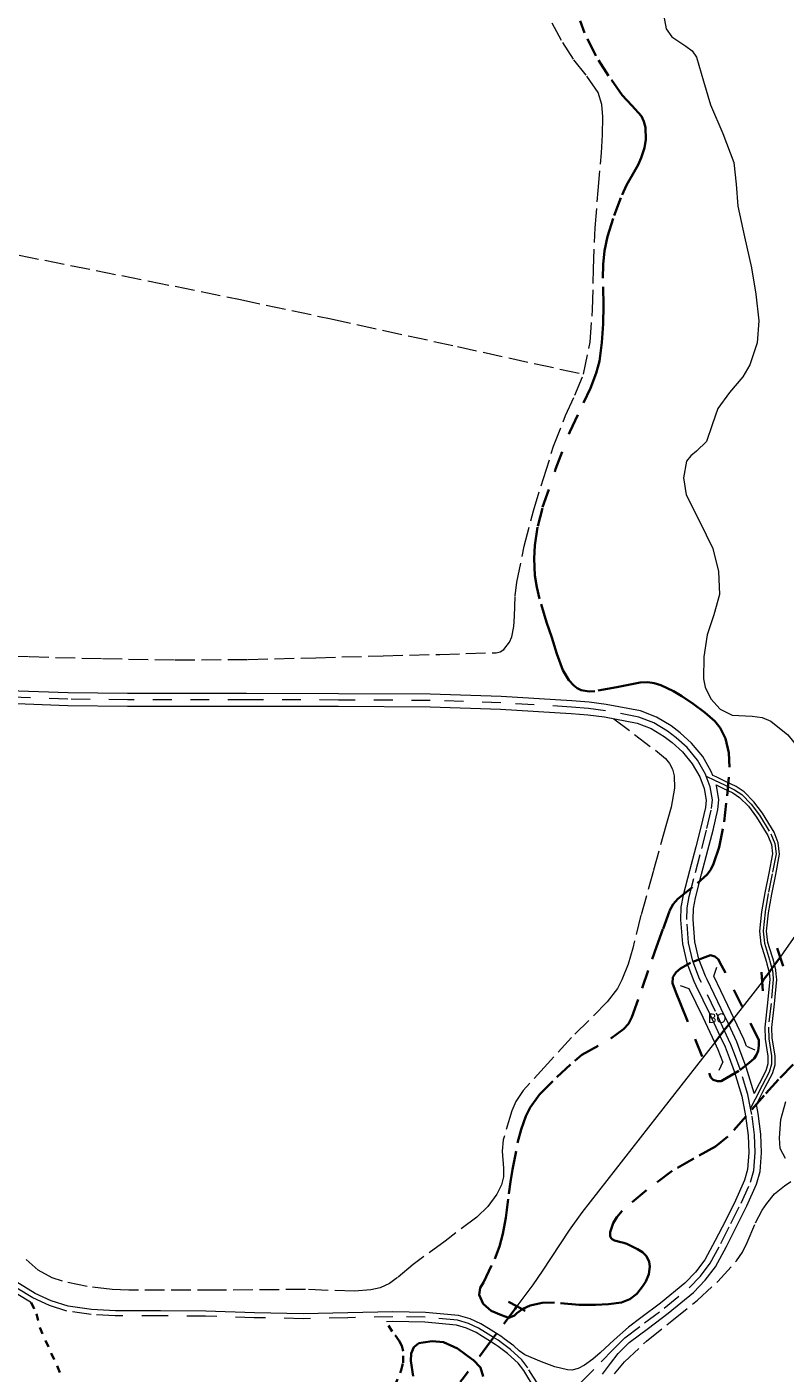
# Model space of a CAD drawing. Header units: metres. Extents: x 397317 to 400830, y 4588008 to 4590370.
# Tile 35 of 88: x 398059 to 398261, y 4589419 to 4589779. Entities that reach past the tile are written whole.
import ezdxf
from ezdxf.enums import TextEntityAlignment as Align

# ---------------------------------------------------------------- set-up
doc = ezdxf.new("R2010")
doc.units = ezdxf.units.M
doc.header["$MEASUREMENT"] = 0
for name, pattern in [('bt5mv20_nopinta', [10, 5, -5]), ('bt5mv20_tlin1', [7, 5.25, -1.75]), ('bt5mv20_tlin7', [3.75, 1.875, -1.875])]:
    doc.linetypes.add(name, pattern=pattern)
for name, color, linetype, lineweight in [('COB01_CN', 7, 'Continuous', 15), ('COB01_LN', 7, 'Continuous', 15), ('ESP02_LN', 7, 'Continuous', 15), ('FLU01_LN', 7, 'Continuous', 15), ('FLU03_LN', 7, 'Continuous', 15), ('PAR01_LN', 7, 'Continuous', 15), ('PON01_LN', 7, 'Continuous', 15), ('PON02_LN', 7, 'Continuous', 15), ('VIA16_LN', 7, 'Continuous', 15), ('VIA19_LN', 7, 'Continuous', 15)]:
    doc.layers.add(name, color=color, linetype=linetype, lineweight=lineweight)
doc.styles.add('034', font='txt')

msp = doc.modelspace()

# ---------------------------------------------------------------- linework, layer by layer
at = {"layer": 'COB01_LN', "color": 92, "linetype": 'bt5mv20_nopinta', "lineweight": 35}
for points in [[(398194.11, 4589636.78, 161.87), (398194.3, 4589640.24, 161.89), (398195.09, 4589645.45, 161.87), (398196.41, 4589650.52, 161.93), (398199.86, 4589660.65, 162.25), (398203.67, 4589670.62, 162.54), (398207.34, 4589678.36, 162.54), (398209.18, 4589682.23, 162.51), (398210.73, 4589686.27, 162.54), (398211.54, 4589689.52, 162.66), (398212.18, 4589694.46, 162.94), (398212.55, 4589699.43, 163.15), (398212.68, 4589704.3, 163.24), (398212.49, 4589711.63, 163.31), (398212.53, 4589715.29, 163.33), (398212.87, 4589718.94, 163.36), (398213.67, 4589722.79, 163.37), (398215.49, 4589728.4, 163.31), (398217.62, 4589733.9, 163.2), (398218.79, 4589736.43, 162.73), (398220.85, 4589740.04, 161.37), (398221.85, 4589741.85, 160.89), (398222.72, 4589743.71, 160.84), (398223.59, 4589746.42, 161.17), (398223.94, 4589748.6, 161.43), (398223.85, 4589751.88, 161.81), (398223.44, 4589753.42, 162.01), (398222.75, 4589754.83, 162.2), (398220.24, 4589757.68, 162.79), (398217.65, 4589760.45, 163.15), (398214.01, 4589765.6, 163.15), (398210.61, 4589771.01, 163.15), (398207.54, 4589777.11, 163.15), (398206.39, 4589780.28, 163.15)], [(398214.44, 4589455.99, 140.78), (398214.81, 4589455.25, 140.76), (398215.59, 4589454.81, 140.59), (398217.25, 4589454.39, 140.16), (398218.11, 4589454.18, 140.09), (398218.85, 4589453.9, 140.24), (398221.71, 4589452.49, 141.9), (398223.01, 4589451.65, 142.85), (398224.11, 4589450.58, 143.75), (398224.84, 4589449.1, 144.65), (398225.01, 4589447.82, 145.32), (398224.73, 4589445.8, 146.31), (398223.9, 4589443.89, 147.25), (398223.05, 4589442.54, 147.72), (398221.56, 4589440.6, 147.74), (398219.69, 4589439.13, 147.23), (398217.44, 4589438.27, 146.36), (398214, 4589437.79, 144.73), (398210.49, 4589437.58, 143.33), (398206.19, 4589437.61, 142.07), (398199.54, 4589438.22, 140.43), (398196.24, 4589438.15, 139.9), (398193.05, 4589437.45, 139.67), (398191.09, 4589436.52, 139.69), (398189.54, 4589435.42, 139.79), (398188.91, 4589434.77, 139.87), (398187.37, 4589434.19, 142.05), (398185.4, 4589434.86, 142.79), (398182.71, 4589436.04, 142.79), (398180.55, 4589437.89, 143.1), (398179.48, 4589440.25, 143.38), (398179.75, 4589442.15, 143.75), (398180.59, 4589443.59, 143.92), (398183.68, 4589449.93, 144.77), (398184.88, 4589453.2, 145.23), (398185.79, 4589456.57, 145.7), (398186.58, 4589460.85, 146.51), (398187.43, 4589467.27, 148.1), (398187.87, 4589470.49, 148.76), (398188.4, 4589473.7, 149.17), (398189.74, 4589480.84, 149.24), (398190.65, 4589484.41, 149.14), (398191.92, 4589487.97, 149.16), (398193.06, 4589490.25, 149.25), (398195.58, 4589493.79, 149.46), (398200.16, 4589498.4, 149.78), (398204.99, 4589502.78, 149.99), (398206.88, 4589504.31, 150), (398214.59, 4589508.7, 149.81), (398217.97, 4589511.16, 149.68), (398219.28, 4589512.66, 149.63), (398220.23, 4589514.41, 149.6), (398222.97, 4589522.11, 149.93), (398225.62, 4589529.92, 150.17), (398226.77, 4589533.15, 149.81), (398228.52, 4589537.99, 148.71), (398230.28, 4589542.77, 147.83), (398231.26, 4589544.59, 147.64), (398232.44, 4589545.97, 147.48), (398237.76, 4589550.2, 147.04), (398240.26, 4589552.49, 146.96), (398241.26, 4589553.8, 146.97), (398242.03, 4589555.28, 147.03), (398243.49, 4589559.76, 147.27), (398244.82, 4589566.57, 147.66), (398245.6, 4589573.44, 148.04), (398246.28, 4589581.11, 148.41), (398246.12, 4589584.95, 148.58), (398245.23, 4589588.75, 148.74), (398243.78, 4589591.58, 148.6), (398242.32, 4589593.37, 148.25), (398239.64, 4589595.75, 147.62), (398236.58, 4589597.99, 147.23), (398233.57, 4589600.05, 147.2), (398231.31, 4589601.44, 147.33), (398227.91, 4589603.04, 147.78), (398226.2, 4589603.56, 148.15), (398224.48, 4589603.84, 148.61), (398222.41, 4589603.76, 149.4), (398219.3, 4589603.06, 150.89), (398216.18, 4589602.46, 152.15), (398210.3, 4589601.42, 153.66), (398208.8, 4589601.34, 154), (398206.65, 4589601.7, 154.48), (398205.65, 4589602.18, 154.71), (398204.72, 4589602.91, 154.92), (398203.43, 4589604.34, 155.23), (398201.78, 4589607.03, 155.7), (398200.21, 4589611.33, 156.34), (398198.9, 4589615.71, 157.07), (398197.48, 4589619.83, 158.21), (398195.55, 4589626.02, 160.43), (398194.82, 4589629.14, 161.31), (398194.32, 4589632.3, 161.75), (398194.11, 4589636.78, 161.87)], [(398244.49, 4589497.55, 145.26), (398249.05, 4589500.26, 145.26), (398251.5, 4589502.24, 145.26), (398252.83, 4589503.39, 145.26), (398253.5, 4589504.33, 145.26), (398253.94, 4589505.37, 145.26), (398254.05, 4589506.83, 145.26), (398254.05, 4589508.29, 145.26), (398244.16, 4589528.2, 145.26), (398243.27, 4589529.86, 145.26), (398242.38, 4589530.59, 145.26), (398241.16, 4589530.91, 145.26), (398235.83, 4589528.93, 145.26), (398233.16, 4589527.36, 145.26), (398232.05, 4589526.42, 145.26), (398231.16, 4589525.07, 145.26), (398231.05, 4589523.51, 145.26), (398231.94, 4589521.11, 145.26), (398233.27, 4589517.77, 145.26), (398240.83, 4589499.43, 145.26), (398241.27, 4589498.28, 145.26), (398241.94, 4589497.66, 145.26), (398243.05, 4589497.35, 145.26), (398244.05, 4589497.35, 145.26), (398244.49, 4589497.55, 145.26)], [(398263.21, 4589501.8, 146.8), (398259.33, 4589497.73, 145.88), (398255.52, 4589493.53, 144.99), (398250.72, 4589488, 144.86), (398245.86, 4589482.59, 144.8), (398242.52, 4589479.88, 144.54), (398236.73, 4589476.65, 144.06), (398230.94, 4589473.36, 143.46), (398224.13, 4589468.23, 142.15), (398217.64, 4589462.69, 140.87), (398216.17, 4589460.98, 140.76), (398215.22, 4589459.38, 140.75), (398214.42, 4589456.98, 140.78), (398214.44, 4589455.99, 140.78)], [(398161.88, 4589418.59, 143.42), (398161.22, 4589422.68, 142.61), (398161.32, 4589424.61, 142.28), (398162.07, 4589426.36, 142.13)], [(398162.07, 4589426.36, 142.13), (398163.41, 4589427.35, 142.12), (398164.53, 4589427.6, 142.13), (398166.91, 4589427.96, 142.01), (398169.96, 4589427.63, 141.93), (398173.73, 4589425.94, 141.81), (398177.86, 4589422.91, 141.74), (398179.83, 4589420.89, 141.5), (398180.55, 4589418.54, 141.13)]]:
    msp.add_polyline3d(points, dxfattribs=at)
at = {"layer": 'ESP02_LN', "color": 254, "linetype": 'bt5mv20_tlin7', "lineweight": 35}
for points in [[(398059.99, 4589438.26, 144.67), (398061.37, 4589435.23, 144.93), (398062.25, 4589431.56, 144.93), (398068.04, 4589418.72, 144.93)], [(398155.6, 4589412.52, 144.72), (398158.67, 4589420.19, 144.83), (398159.18, 4589422.14, 144.9), (398159.2, 4589425.25, 145.01), (398158.81, 4589426.72, 144.98), (398158.12, 4589428.01, 144.83), (398156.29, 4589430.55, 144.36), (398154.74, 4589433.1, 143.88)]]:
    msp.add_polyline3d(points, dxfattribs=at)
at = {"layer": 'FLU01_LN', "color": 150, "linetype": 'Continuous', "lineweight": 15}
for points in [[(398228.36, 4589783.45, 147.66), (398229.39, 4589778.19, 147.52), (398230.9, 4589776, 147.42), (398234.6, 4589773.58, 147.24), (398236.31, 4589772.28, 147.14), (398237.44, 4589770.61, 147.04), (398239.31, 4589764.24, 146.72), (398241.16, 4589757.86, 146.39), (398244.47, 4589750.28, 145.98), (398247.4, 4589742.53, 145.57), (398248.05, 4589736.72, 145.28), (398248.52, 4589730.88, 145.01), (398250.29, 4589722.65, 144.8), (398252.09, 4589714.39, 144.75), (398253.27, 4589707.32, 144.76), (398254.07, 4589700.23, 144.71), (398253.61, 4589694.34, 144.56), (398251.65, 4589688.52, 144.39), (398249.78, 4589685.32, 144.29), (398246.3, 4589681.15, 144.14), (398243.19, 4589676.85, 143.98), (398241.63, 4589672.45, 143.82), (398240.13, 4589668.04, 143.66), (398237.44, 4589665.43, 143.53), (398235.91, 4589664.23, 143.47), (398234.82, 4589662.75, 143.41), (398233.99, 4589658.31, 143.26), (398234.72, 4589653.84, 143.12), (398238.3, 4589646.75, 142.83), (398241.82, 4589639.47, 142.5), (398243.33, 4589633.33, 142.22), (398243.58, 4589627.2, 141.94), (398242.07, 4589621.81, 141.7), (398240.32, 4589616.43, 141.54), (398239.38, 4589610.6, 141.46), (398239.28, 4589604.69, 141.4), (398239.74, 4589602.46, 141.38), (398241.32, 4589599.36, 141.35), (398243.8, 4589596.6, 141.32), (398246.97, 4589595.03, 141.29), (398252.34, 4589594.7, 141.25), (398254.95, 4589594.42, 141.22), (398257.29, 4589593.43, 141.2)], [(398257.29, 4589593.43, 141.2), (398261.82, 4589589.74, 141.05), (398265.66, 4589585.01, 140.79), (398268.47, 4589579.15, 140.5), (398269.15, 4589576.19, 140.35), (398269.25, 4589573.33, 140.2), (398268.38, 4589570.83, 140.06), (398265.82, 4589567.17, 139.86), (398264.73, 4589565.26, 139.77), (398264.23, 4589563.22, 139.69), (398264.05, 4589557.5, 139.57), (398264, 4589551.77, 139.52), (398264.77, 4589544.57, 139.48), (398264.97, 4589540.98, 139.45), (398264.36, 4589537.38, 139.38), (398263.68, 4589535.98, 139.34)], [(398263.68, 4589535.98, 139.34), (398261.39, 4589532.71, 139.01), (398259.79, 4589530.41, 138.78)], [(398254.95, 4589523.85, 138.35), (398253.13, 4589521.42, 138.2), (398247.43, 4589514.16, 137.99)], [(398242.33, 4589507.66, 137.77), (398242.26, 4589507.57, 137.77), (398226.86, 4589487.93, 137.13), (398206.85, 4589462.25, 136.29), (398203.45, 4589457.51, 135.76), (398198.67, 4589450.23, 134.37), (398196.28, 4589446.59, 133.77), (398193.79, 4589443, 133.46), (398189.53, 4589437.23, 133.44)]]:
    msp.add_polyline3d(points, dxfattribs=at)
at = {"layer": 'FLU03_LN', "color": 150, "linetype": 'bt5mv20_nopinta', "lineweight": 35}
for points in [[(398259.79, 4589530.41, 138.78), (398259.43, 4589529.89, 138.73), (398258.29, 4589528.35, 138.63), (398257.57, 4589527.38, 138.57), (398256.8, 4589526.34, 138.5), (398255.23, 4589524.23, 138.37), (398254.95, 4589523.85, 138.35)], [(398247.43, 4589514.16, 137.99), (398247.11, 4589513.76, 137.98), (398246.05, 4589512.41, 137.93), (398244.88, 4589510.92, 137.88), (398243.71, 4589509.43, 137.83), (398242.33, 4589507.66, 137.77)], [(398189.53, 4589437.23, 133.44), (398189.05, 4589436.58, 133.44), (398184.1, 4589429.97, 133.44), (398183.31, 4589428.91, 133.44), (398182.52, 4589427.85, 133.44), (398175, 4589417.82, 133.45), (398174.43, 4589417.11, 133.44)]]:
    msp.add_polyline3d(points, dxfattribs=at)
at = {"layer": 'PAR01_LN', "color": 3, "linetype": 'bt5mv20_tlin1', "lineweight": 15}
for points in [[(398207.33, 4589685.99, 164.42), (398209.08, 4589694.54, 164.22), (398209.72, 4589703.23, 164.12), (398210.01, 4589714.13, 164.45), (398210.4, 4589725.02, 165.06), (398211.24, 4589735.04, 165.81), (398212.12, 4589745.05, 166.3), (398212.36, 4589749.86, 166.3), (398212.44, 4589754.68, 166.29), (398212.21, 4589757.99, 166.29), (398211.18, 4589761.21, 166.29), (398207.98, 4589765.78, 166.29), (398204.6, 4589770.07, 166.31), (398201.42, 4589775.04, 166.59), (398198.57, 4589780.39, 166.98)], [(397908.09, 4589747.27, 161.34), (397934.11, 4589742.13, 161.46), (397960.13, 4589736.98, 161.58), (398001.56, 4589728.75, 161.99), (398042.99, 4589720.49, 162.59), (398091.55, 4589710.85, 163.77), (398115.8, 4589705.91, 164.35), (398140.01, 4589700.75, 164.56), (398173.67, 4589693.37, 164.49), (398207.33, 4589685.99, 164.42)], [(398039.97, 4589611.2, 158.61), (398059.46, 4589610.62, 159.11), (398078.95, 4589610.09, 159.61), (398098.4, 4589609.75, 160.09), (398117.86, 4589609.88, 160.55), (398135.87, 4589610.34, 160.61), (398153.88, 4589610.83, 160.5), (398168.94, 4589611.23, 160.64), (398183.99, 4589611.68, 160.95), (398185.07, 4589611.93, 161), (398186.05, 4589612.53, 161.08), (398187.58, 4589614.44, 161.26), (398188.19, 4589615.92, 161.34), (398188.73, 4589618.64, 161.41), (398188.94, 4589621.38, 161.43), (398189.07, 4589626.87, 161.45), (398189.52, 4589630.47, 161.53), (398191.51, 4589640.08, 161.93), (398193.93, 4589649.57, 162.52), (398196.63, 4589658.17, 163.22), (398199.32, 4589666.78, 163.93), (398202.53, 4589674.98, 164.73), (398205.01, 4589680.43, 164.58), (398207.33, 4589685.99, 164.42)], [(398215.4, 4589594.05, 152.94), (398220.95, 4589589.84, 152.88), (398226.5, 4589585.63, 152.81), (398229.17, 4589583.41, 152.85), (398230.27, 4589582.11, 152.9), (398231.02, 4589580.62, 152.93), (398231.46, 4589578.79, 152.95), (398231.57, 4589575.48, 152.97), (398230.66, 4589570.42, 152.96), (398229.27, 4589565.47, 152.9), (398225.97, 4589553.53, 152.55), (398222.63, 4589541.6, 152.04), (398220.47, 4589532.85, 151.59), (398219.23, 4589528.53, 151.35), (398217.58, 4589524.32, 151.14), (398216.34, 4589522.08, 151.03), (398213.66, 4589518.52, 150.86), (398204.14, 4589508.93, 150.41), (398197.67, 4589501.95, 150.26), (398191.23, 4589494.85, 150.11), (398189.24, 4589491.89, 149.96), (398188.15, 4589489.44, 149.8), (398185.88, 4589481.65, 149.4), (398185.59, 4589478.68, 149.35), (398185.98, 4589474.09, 149.29), (398185.95, 4589471.82, 149.26), (398185.4, 4589469.64, 149.22), (398184.17, 4589467.17, 149.17), (398181.8, 4589463.83, 149.08), (398178.84, 4589461.03, 149), (398170.39, 4589454.64, 148.77), (398161.87, 4589448.39, 148.55), (398157.71, 4589444.88, 148.48), (398155.53, 4589443.3, 148.46), (398153.05, 4589442.2, 148.46), (398150.56, 4589441.64, 148.46), (398146.21, 4589441.24, 148.47), (398133.11, 4589441.71, 148.5), (398109.56, 4589441.54, 148.56), (398086.02, 4589441.51, 148.66), (398081.55, 4589441.69, 148.79), (398074.9, 4589442.52, 149.21), (398068.27, 4589443.94, 149.56), (398065.57, 4589444.83, 149.64), (398061.85, 4589446.86, 149.75), (398058.61, 4589449.74, 149.83)], [(398261.16, 4589476.66, 150.18), (398259.75, 4589479.36, 150.27), (398259.56, 4589482.16, 150.34), (398259.93, 4589487.05, 150.23), (398261.27, 4589491.91, 150.08)], [(398215.62, 4589419.25, 147.19), (398218.27, 4589422.37, 147.23), (398224.08, 4589427.92, 147.38), (398230.91, 4589433.39, 147.59), (398237.72, 4589438.85, 147.87), (398243.17, 4589443.87, 148.25), (398248.12, 4589449.36, 148.68), (398249.69, 4589451.71, 148.7), (398250.98, 4589454.26, 148.57), (398253.24, 4589459.54, 148.25), (398254.98, 4589462.88, 148.31), (398256.2, 4589464.63, 148.54), (398258.29, 4589467.23, 149.05), (398260.94, 4589469.4, 149.56), (398262.65, 4589470.56, 149.56)]]:
    msp.add_polyline3d(points, dxfattribs=at)
at = {"layer": 'PON01_LN', "color": 1, "linetype": 'Continuous', "lineweight": 15}
for points in [[(398242.06, 4589525.34, 145.25), (398242.88, 4589527.7, 145.25)], [(398235.51, 4589521.95, 145.25), (398233.15, 4589522.77, 145.25)], [(398250.76, 4589506.7, 145.15), (398250.06, 4589508.57, 145.16), (398247.43, 4589514.16, 145.19), (398245.86, 4589517.49, 145.21), (398242.06, 4589525.34, 145.25)], [(398244.47, 4589502.47, 145.14), (398243.26, 4589505.69, 145.16), (398242.33, 4589507.66, 145.17), (398239.21, 4589514.31, 145.21), (398235.51, 4589521.95, 145.25)], [(398250.76, 4589506.7, 145.15), (398253.04, 4589505.67, 145.15)], [(398244.47, 4589502.47, 145.14), (398243.43, 4589500.19, 145.14)]]:
    msp.add_polyline3d(points, dxfattribs=at)
at = {"layer": 'PON02_LN', "color": 1, "linetype": 'Continuous', "lineweight": 35}
for points in [[(398259.01, 4589532.79, 138.78), (398259.79, 4589530.41, 138.78), (398260.57, 4589528.03, 138.78)], [(398255.11, 4589521.46, 138.35), (398254.95, 4589523.85, 138.35), (398254.77, 4589526.44, 138.35)], [(398191.72, 4589436.03, 133.45), (398189.53, 4589437.23, 133.45), (398187.34, 4589438.43, 133.45)]]:
    msp.add_polyline3d(points, dxfattribs=at)
at = {"layer": 'VIA16_LN', "color": 42, "linetype": 'bt5mv20_nopinta', "lineweight": 15}
for points in [[(398240.07, 4589578.69, 150.09), (398239.85, 4589579.29, 150.16), (398237.73, 4589583, 150.75), (398234.94, 4589586.34, 151.28), (398232.05, 4589588.97, 151.59), (398229.76, 4589590.74, 151.78), (398226.08, 4589592.96, 152.06), (398222.07, 4589594.49, 152.35), (398213.14, 4589596.2, 153.18), (398208.64, 4589596.78, 153.55), (398204.11, 4589597.16, 153.74), (398185.26, 4589598.3, 153.68), (398166.4, 4589598.92, 153.59), (398141.92, 4589599.04, 153.45), (398117.44, 4589599.12, 153.31), (398085.66, 4589599.09, 153.37), (398069.77, 4589599.27, 153.5), (398053.89, 4589599.85, 153.66)], [(398251.89, 4589490.14, 145.24), (398251.17, 4589493.72, 145.09), (398249.15, 4589500.5, 145.12), (398247.62, 4589504.59, 145.14), (398246.66, 4589507.13, 145.16), (398244.88, 4589510.92, 145.18), (398242.54, 4589515.9, 145.21), (398238.79, 4589523.65, 145.25), (398238.29, 4589524.67, 145.26), (398236.5, 4589529.36, 145.49), (398235.35, 4589534.23, 145.94), (398234.84, 4589540.44, 146.67), (398234.99, 4589543.55, 147.03), (398235.52, 4589546.6, 147.33), (398237.19, 4589553.01, 147.83), (398238.88, 4589559.42, 148.32), (398240.24, 4589564.74, 148.74), (398241.5, 4589570.07, 149.17), (398241.71, 4589572.37, 149.39), (398241.11, 4589575.83, 149.76), (398240.07, 4589578.69, 150.09)], [(398240.07, 4589578.69, 150.09), (398242.25, 4589577.65, 149.91), (398244.93, 4589576.37, 149.56), (398247.57, 4589575.09, 148.78), (398249.55, 4589573.81, 147.93), (398252.03, 4589571.29, 146.51), (398254.25, 4589568.27, 145.21), (398257.31, 4589563.33, 143.66), (398258.36, 4589560.71, 143.03), (398258.68, 4589557.97, 142.53), (398257.68, 4589552.69, 141.93), (398256.59, 4589547.4, 141.41), (398255.75, 4589542.38, 140.59), (398255.22, 4589537.36, 139.72), (398255.56, 4589534.14, 139.32), (398256.94, 4589529.68, 139.17), (398257.05, 4589529.31, 139.16), (398257.57, 4589527.38, 139.24), (398257.7, 4589526.89, 139.26), (398257.9, 4589524.82, 139.45), (398257.94, 4589524.47, 139.48), (398257.37, 4589518.09, 140.37), (398256.63, 4589511.72, 141.46), (398256.74, 4589508.66, 142.07), (398257.47, 4589504.04, 143.08), (398257.46, 4589501.82, 143.55), (398256.83, 4589499.72, 143.94), (398254.98, 4589496.13, 144.55), (398253.13, 4589492.55, 145.16), (398251.89, 4589490.14, 145.24)], [(398199.51, 4589409.66, 145.33), (398212.03, 4589422.38, 146.36), (398215.32, 4589425.75, 146.56), (398218.33, 4589428.85, 146.68), (398223.6, 4589432.78, 146.72), (398228.87, 4589436.75, 146.79), (398235.51, 4589442.19, 147.18), (398238.49, 4589445.26, 147.43), (398241.07, 4589448.71, 147.58), (398243.94, 4589453.98, 147.52), (398246.66, 4589459.31, 147.21), (398249.36, 4589464.75, 146.67), (398251.88, 4589470.37, 146.17), (398252.74, 4589473.47, 146.01), (398253.15, 4589478.24, 145.84), (398252.92, 4589482.99, 145.66), (398252.24, 4589488.38, 145.32), (398251.89, 4589490.14, 145.24)], [(398195.38, 4589416.06, 144.9), (398192.45, 4589420.81, 144.43), (398190.84, 4589422.94, 144.22), (398187.86, 4589425.68, 143.92), (398185.36, 4589427.53, 143.73), (398184.51, 4589428.16, 143.66), (398183.31, 4589428.91, 143.61), (398181.18, 4589430.25, 143.53), (398179.33, 4589431.41, 143.46), (398176.59, 4589432.68, 143.43), (398173.68, 4589433.51, 143.46), (398165.07, 4589434.29, 143.65), (398156.46, 4589434.46, 143.84), (398144.48, 4589434.15, 144.09), (398132.49, 4589433.93, 144.32), (398119.49, 4589434.18, 144.5), (398106.5, 4589434.6, 144.61), (398094.45, 4589434.69, 144.69), (398082.4, 4589434.69, 144.77), (398075.94, 4589435.03, 144.83), (398069.5, 4589435.97, 144.88), (398064.84, 4589437.43, 144.81), (398060.39, 4589439.52, 144.66), (398053.75, 4589443.54, 144.41)]]:
    msp.add_polyline3d(points, dxfattribs=at)
at = {"layer": 'VIA19_LN', "color": 7, "linetype": 'Continuous', "lineweight": 15}
for points in [[(398053.8, 4589598.17, 153.66), (398069.73, 4589597.59, 153.5), (398085.65, 4589597.4, 153.37), (398117.44, 4589597.43, 153.31), (398141.91, 4589597.36, 153.45), (398166.37, 4589597.23, 153.59), (398185.18, 4589596.62, 153.68), (398203.99, 4589595.48, 153.74), (398208.46, 4589595.1, 153.55), (398212.87, 4589594.53, 153.18)], [(398208.82, 4589598.45, 153.55), (398204.23, 4589598.84, 153.74), (398185.34, 4589599.99, 153.68), (398166.43, 4589600.61, 153.59), (398141.93, 4589600.73, 153.45), (398117.44, 4589600.81, 153.31), (398085.67, 4589600.78, 153.37), (398069.81, 4589600.96, 153.5), (398053.98, 4589601.53, 153.66)], [(398212.37, 4589419.16, 146.2), (398214.51, 4589421.94, 146.36), (398216.6, 4589424.64, 146.56), (398219.45, 4589427.58, 146.68), (398224.62, 4589431.43, 146.72), (398229.91, 4589435.42, 146.79), (398236.65, 4589440.95, 147.18), (398239.77, 4589444.17, 147.43), (398242.49, 4589447.8, 147.58), (398245.44, 4589453.19, 147.52), (398248.17, 4589458.55, 147.21), (398250.89, 4589464.03, 146.67), (398253.47, 4589469.8, 146.17), (398254.41, 4589473.17, 146.01), (398254.84, 4589478.2, 145.84), (398254.6, 4589483.14, 145.66), (398253.91, 4589488.65, 145.32), (398253.43, 4589491.07, 145.22), (398253.97, 4589492.12, 145.16), (398255.82, 4589495.7, 144.55), (398257.71, 4589499.36, 143.94), (398258.41, 4589501.68, 143.55), (398258.41, 4589504.11, 143.08), (398257.68, 4589508.75, 142.07), (398257.58, 4589511.68, 141.46), (398258.31, 4589518, 140.37), (398258.89, 4589524.48, 139.48), (398258.75, 4589525.84, 139.36), (398258.63, 4589527.06, 139.26), (398258.29, 4589528.35, 139.21), (398257.96, 4589529.57, 139.16), (398257.61, 4589530.7, 139.2), (398256.5, 4589534.33, 139.32), (398256.17, 4589537.36, 139.72), (398256.68, 4589542.25, 140.59), (398257.52, 4589547.23, 141.41), (398258.61, 4589552.5, 141.93), (398259.64, 4589557.94, 142.53), (398259.28, 4589560.95, 143.03), (398258.16, 4589563.75, 143.66), (398255.03, 4589568.8, 145.21), (398252.75, 4589571.91, 146.51), (398250.16, 4589574.55, 147.93), (398248.03, 4589575.92, 148.78), (398245.34, 4589577.22, 149.56), (398242.66, 4589578.5, 149.91), (398241.78, 4589578.92, 150.04), (398241.39, 4589580, 150.16), (398239.12, 4589583.97, 150.75), (398236.16, 4589587.51, 151.28), (398233.13, 4589590.26, 151.59), (398230.71, 4589592.13, 151.78), (398226.82, 4589594.48, 152.06), (398222.53, 4589596.12, 152.35), (398213.4, 4589597.87, 153.18), (398208.82, 4589598.45, 153.55)], [(398212.87, 4589594.53, 153.18), (398221.61, 4589592.86, 152.35), (398225.34, 4589591.43, 152.06), (398228.8, 4589589.35, 151.78), (398230.96, 4589587.67, 151.59), (398233.72, 4589585.17, 151.28), (398236.34, 4589582.03, 150.75), (398238.31, 4589578.58, 150.16), (398239.48, 4589575.4, 149.76), (398240.01, 4589572.3, 149.39), (398239.83, 4589570.34, 149.17), (398238.6, 4589565.14, 148.74), (398237.25, 4589559.84, 148.32), (398235.56, 4589553.44, 147.83), (398233.87, 4589546.96, 147.33), (398233.31, 4589543.73, 147.03), (398233.15, 4589540.41, 146.67), (398233.68, 4589533.96, 145.94), (398234.89, 4589528.86, 145.49), (398236.74, 4589524, 145.26), (398237.29, 4589522.87, 145.25)], [(398240.29, 4589524.42, 145.25), (398239.84, 4589525.34, 145.26), (398238.12, 4589529.85, 145.49), (398237.02, 4589534.5, 145.94), (398236.53, 4589540.47, 146.67), (398236.67, 4589543.36, 147.03), (398237.17, 4589546.24, 147.33), (398238.82, 4589552.59, 147.83), (398240.51, 4589559, 148.32), (398241.88, 4589564.34, 148.74), (398243.17, 4589569.8, 149.17), (398243.41, 4589572.43, 149.39), (398242.75, 4589576.27, 149.76), (398242.71, 4589576.39, 149.77), (398244.52, 4589575.52, 149.56), (398247.11, 4589574.26, 148.78), (398248.95, 4589573.07, 147.93), (398251.31, 4589570.68, 146.51), (398253.47, 4589567.74, 145.21), (398256.46, 4589562.9, 143.66), (398257.43, 4589560.47, 143.03), (398257.72, 4589558, 142.53), (398256.75, 4589552.87, 141.93), (398255.66, 4589547.57, 141.41), (398254.81, 4589542.51, 140.59), (398254.27, 4589537.36, 139.72), (398254.63, 4589533.95, 139.32), (398256.14, 4589529.04, 139.16), (398256.24, 4589528.65, 139.18), (398256.76, 4589526.72, 139.26), (398256.8, 4589526.34, 139.3), (398256.99, 4589524.46, 139.48), (398256.92, 4589523.63, 139.6), (398256.43, 4589518.19, 140.37), (398255.68, 4589511.76, 141.46), (398255.79, 4589508.57, 142.07), (398256.52, 4589503.97, 143.08), (398256.52, 4589501.96, 143.55), (398255.95, 4589500.08, 143.94), (398254.14, 4589496.57, 144.55), (398252.83, 4589494.03, 145.09), (398252.81, 4589494.13, 145.09), (398250.75, 4589501.04, 145.12), (398249.06, 4589505.56, 145.15)], [(398237.29, 4589522.87, 145.25), (398241.02, 4589515.17, 145.21), (398243.71, 4589509.43, 145.18), (398245.1, 4589506.47, 145.16), (398246.17, 4589503.62, 145.14)], [(398249.06, 4589505.56, 145.15), (398248.22, 4589507.79, 145.16), (398246.05, 4589512.41, 145.19), (398244.06, 4589516.63, 145.21), (398240.29, 4589524.42, 145.25)], [(398246.17, 4589503.62, 145.14), (398247.55, 4589499.96, 145.12), (398249.53, 4589493.31, 145.09), (398250.57, 4589488.11, 145.32), (398251.24, 4589482.84, 145.66), (398251.46, 4589478.27, 145.84), (398251.07, 4589473.77, 146.01), (398250.29, 4589470.94, 146.17), (398247.84, 4589465.47, 146.67), (398245.15, 4589460.07, 147.21), (398242.45, 4589454.76, 147.52), (398239.65, 4589449.62, 147.58), (398237.2, 4589446.36, 147.43), (398234.36, 4589443.43, 147.18), (398227.83, 4589438.08, 146.79), (398222.59, 4589434.13, 146.72), (398219.28, 4589431.67, 146.69), (398215.53, 4589428.25, 146.33), (398211.77, 4589424.84, 145.97), (398209.77, 4589423.12, 145.88), (398207.58, 4589421.49, 145.8), (398205.92, 4589420.59, 145.64), (398204.17, 4589420.17, 145.44), (398203.04, 4589420.29, 145.29), (398199.67, 4589421.07, 144.76), (398196.1, 4589422.38, 144.37), (398191.64, 4589424.3, 144.22), (398190.16, 4589425.36, 144.06), (398190.15, 4589425.36, 144.06), (398188.7, 4589426.7, 143.92), (398186.15, 4589428.59, 143.73), (398185.25, 4589429.25, 143.66), (398184.1, 4589429.97, 143.62), (398181.98, 4589431.3, 143.54), (398179.96, 4589432.57, 143.46), (398177.05, 4589433.92, 143.43), (398173.92, 4589434.81, 143.46), (398165.15, 4589435.61, 143.65), (398156.46, 4589435.78, 143.84), (398144.45, 4589435.47, 144.09), (398132.49, 4589435.25, 144.32), (398119.53, 4589435.5, 144.5), (398106.53, 4589435.92, 144.61), (398094.46, 4589436.01, 144.69), (398082.43, 4589436.01, 144.77), (398076.07, 4589436.35, 144.83), (398069.79, 4589437.26, 144.88), (398065.32, 4589438.66, 144.81), (398061.01, 4589440.68, 144.66), (398054.5, 4589444.63, 144.41)], [(398059.99, 4589438.26, 144.67), (398059.77, 4589438.36, 144.66), (398053.01, 4589442.45, 144.41)], [(398194.26, 4589415.37, 144.9), (398191.36, 4589420.06, 144.43), (398189.86, 4589422.05, 144.22), (398187.02, 4589424.66, 143.92), (398184.57, 4589426.48, 143.72), (398183.77, 4589427.07, 143.66), (398182.52, 4589427.85, 143.61), (398180.39, 4589429.19, 143.53), (398178.7, 4589430.25, 143.46), (398176.13, 4589431.44, 143.43), (398173.44, 4589432.21, 143.46), (398165, 4589432.98, 143.65), (398156.46, 4589433.14, 143.84), (398154.74, 4589433.1, 143.88)]]:
    msp.add_polyline3d(points, dxfattribs=at)

# ---------------------------------------------------------------- texts
at = {"layer": 'COB01_CN', "color": 252, "linetype": 'Continuous', "lineweight": 0, "style": '034'}
msp.add_text('BO', height=2.5, dxfattribs=at).set_placement((398242.96, 4589514.13), align=Align.MIDDLE_CENTER)

doc.saveas('drawing.dxf')
